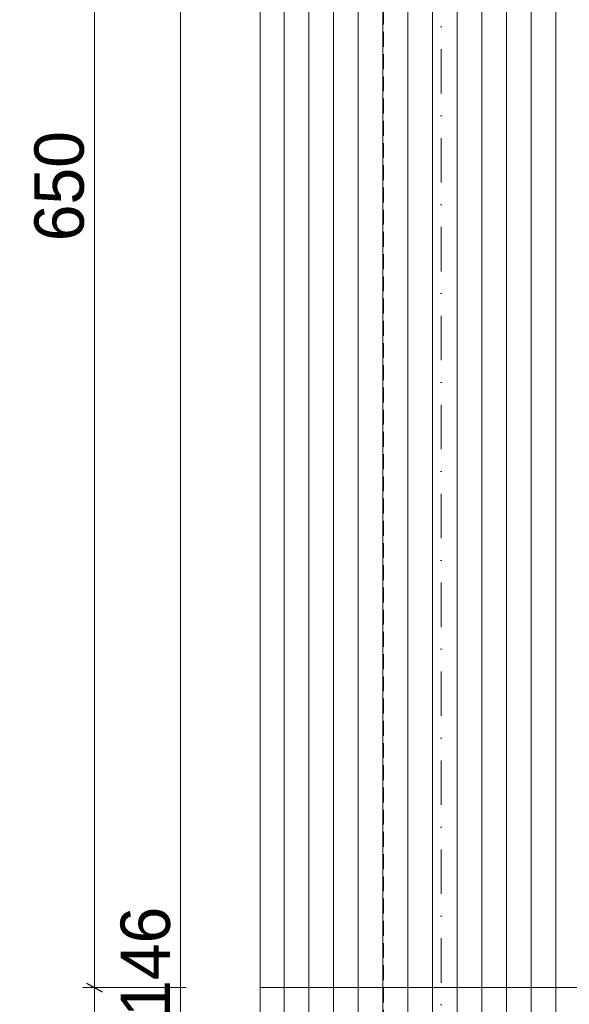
# Model space of a CAD drawing. Header units: millimetres. Extents: x 100377 to 139599, y -1988 to 13993.
# Tile 8 of 53: x 100991 to 103217, y 5969 to 9957. Entities that reach past the tile are written whole.
import ezdxf

# ---------------------------------------------------------------- set-up
doc = ezdxf.new("R2010")
doc.units = ezdxf.units.MM
doc.header["$MEASUREMENT"] = 0
doc.linetypes.add('Kropki i Kreski', pattern=[360, 180, -90, 0, -90])
doc.linetypes.add('Przerywana gęsta', pattern=[90, 60, -30])
for name, color, linetype, lineweight in [('Nowe_0_Nr_pióra__1', 7, 'Continuous', 13), ('Nowe_0_Nr_pióra__2', 251, 'Continuous', 13), ('Nowe_299-A Wymiary Opisy_Nr_pióra__1', 7, 'Continuous', 13), ('Nowe_299-A Wymiary Opisy_Nr_pióra__21', 7, 'Continuous', 25)]:
    doc.layers.add(name, color=color, linetype=linetype, lineweight=lineweight)
doc.layers.add('Nowe_299-A Wymiary Opisy', color=7, linetype='Continuous')
doc.styles.add('STYL_AUTOMATYCZNY_1', font='txt')
doc.dimstyles.new('STYL_AUTOMATYCZNY__1', dxfattribs={"dimtxt": 200, "dimasz": 47.5, "dimexe": 0.18, "dimexo": 300, "dimgap": 0.09, "dimtad": 1, "dimdec": 0, "dimlfac": 0.1, "dimzin": 0, "dimdsep": 46, "dimtxsty": 'STYL_AUTOMATYCZNY_1', "dimblk": 'ARROWHEAD_2', "dimblk1": 'ARROWHEAD_2', "dimblk2": 'ARROWHEAD_2', "dimcen": 0.09, "dimclrd": 7, "dimclre": 7, "dimclrt": 7, "dimadec": 1, "dimazin": 0, "dimtfac": 1, "dimtdec": 4, "dimtmove": 0, "dimatfit": 3, "dimfxl": 0, "dimtolj": 1, "dimtzin": 0, "dimarcsym": 0})

# ---------------------------------------------------------------- blocks, each defined once
blk = doc.blocks.new('*X2')
at = {"layer": 'Nowe_0_Nr_pióra__2', "color": 251, "linetype": 'Continuous', "lineweight": 13}
for p, q in [((102062.4, 6037), (102062.4, 5787)), ((102062.4, 6037), (102062.4, 5787)), ((102162.4, 6037), (102162.4, 5787)), ((102162.4, 6037), (102162.4, 5787)), ((102262.4, 6037), (102262.4, 5787)), ((102262.4, 6037), (102262.4, 5787)), ((102362.4, 6037), (102362.4, 5787)), ((102362.4, 6037), (102362.4, 5787)), ((102462.4, 6037), (102462.4, 5787)), ((102462.4, 6037), (102462.4, 5787)), ((102562.4, 6037), (102562.4, 5787)), ((102562.4, 6037), (102562.4, 5787)), ((102662.4, 6037), (102662.4, 5787)), ((102662.4, 6037), (102662.4, 5787)), ((102762.4, 6037), (102762.4, 5787)), ((102762.4, 6037), (102762.4, 5787)), ((102862.4, 6037), (102862.4, 5787)), ((102862.4, 6037), (102862.4, 5787)), ((102962.4, 6037), (102962.4, 5787)), ((102962.4, 6037), (102962.4, 5787)), ((103062.4, 6037), (103062.4, 5787)), ((103062.4, 6037), (103062.4, 5787)), ((103162.4, 6037), (103162.4, 5787)), ((103162.4, 6037), (103162.4, 5787))]:
    blk.add_line(p, q, dxfattribs=at)
blk = doc.blocks.new('Wypełnienie_1_1', base_point=(0, 0))
at = {"layer": 'Nowe_0_Nr_pióra__2', "color": 251, "linetype": 'Continuous', "lineweight": 13}
blk.add_blockref('*X2', (0, 0), dxfattribs=at)
blk = doc.blocks.new('*X4')
at = {"layer": 'Nowe_0_Nr_pióra__2', "color": 251, "linetype": 'Continuous', "lineweight": 13}
for p, q in [((102062.4, 9787), (102062.4, 10037)), ((102062.4, 9787), (102062.4, 10037)), ((102162.4, 9787), (102162.4, 10037)), ((102162.4, 9787), (102162.4, 10037)), ((102262.4, 9787), (102262.4, 10037)), ((102262.4, 9787), (102262.4, 10037)), ((102362.4, 9787), (102362.4, 10037)), ((102362.4, 9787), (102362.4, 10037)), ((102462.4, 9787), (102462.4, 10037)), ((102462.4, 9787), (102462.4, 10037)), ((102562.4, 9787), (102562.4, 10037)), ((102562.4, 9787), (102562.4, 10037)), ((102662.4, 9787), (102662.4, 10037)), ((102662.4, 9787), (102662.4, 10037)), ((102762.4, 9787), (102762.4, 10037)), ((102762.4, 9787), (102762.4, 10037)), ((102862.4, 9787), (102862.4, 10037)), ((102862.4, 9787), (102862.4, 10037)), ((102962.4, 9787), (102962.4, 10037)), ((102962.4, 9787), (102962.4, 10037)), ((103062.4, 9787), (103062.4, 10037)), ((103062.4, 9787), (103062.4, 10037)), ((103162.4, 9787), (103162.4, 10037)), ((103162.4, 9787), (103162.4, 10037)), ((102062.4, 9537), (102062.4, 9787)), ((102062.4, 9537), (102062.4, 9787)), ((102162.4, 9537), (102162.4, 9787)), ((102162.4, 9537), (102162.4, 9787)), ((102262.4, 9537), (102262.4, 9787)), ((102262.4, 9537), (102262.4, 9787)), ((102362.4, 9537), (102362.4, 9787)), ((102362.4, 9537), (102362.4, 9787)), ((102462.4, 9537), (102462.4, 9787)), ((102462.4, 9537), (102462.4, 9787)), ((102562.4, 9537), (102562.4, 9787)), ((102562.4, 9537), (102562.4, 9787)), ((102662.4, 9537), (102662.4, 9787)), ((102662.4, 9537), (102662.4, 9787)), ((102762.4, 9537), (102762.4, 9787)), ((102762.4, 9537), (102762.4, 9787)), ((102862.4, 9537), (102862.4, 9787)), ((102862.4, 9537), (102862.4, 9787)), ((102962.4, 9537), (102962.4, 9787)), ((102962.4, 9537), (102962.4, 9787)), ((103062.4, 9537), (103062.4, 9787)), ((103062.4, 9537), (103062.4, 9787)), ((103162.4, 9537), (103162.4, 9787)), ((103162.4, 9537), (103162.4, 9787)), ((102062.4, 9287), (102062.4, 9537)), ((102062.4, 9287), (102062.4, 9537)), ((102162.4, 9287), (102162.4, 9537)), ((102162.4, 9287), (102162.4, 9537)), ((102262.4, 9287), (102262.4, 9537)), ((102262.4, 9287), (102262.4, 9537)), ((102362.4, 9287), (102362.4, 9537)), ((102362.4, 9287), (102362.4, 9537)), ((102462.4, 9287), (102462.4, 9537)), ((102462.4, 9287), (102462.4, 9537)), ((102562.4, 9287), (102562.4, 9537)), ((102562.4, 9287), (102562.4, 9537)), ((102662.4, 9287), (102662.4, 9537)), ((102662.4, 9287), (102662.4, 9537)), ((102762.4, 9287), (102762.4, 9537)), ((102762.4, 9287), (102762.4, 9537)), ((102862.4, 9287), (102862.4, 9537)), ((102862.4, 9287), (102862.4, 9537)), ((102962.4, 9287), (102962.4, 9537)), ((102962.4, 9287), (102962.4, 9537)), ((103062.4, 9287), (103062.4, 9537)), ((103062.4, 9287), (103062.4, 9537)), ((103162.4, 9287), (103162.4, 9537)), ((103162.4, 9287), (103162.4, 9537)), ((102062.4, 9037), (102062.4, 9287)), ((102062.4, 9037), (102062.4, 9287)), ((102162.4, 9037), (102162.4, 9287)), ((102162.4, 9037), (102162.4, 9287)), ((102262.4, 9037), (102262.4, 9287)), ((102262.4, 9037), (102262.4, 9287)), ((102362.4, 9037), (102362.4, 9287)), ((102362.4, 9037), (102362.4, 9287)), ((102462.4, 9037), (102462.4, 9287)), ((102462.4, 9037), (102462.4, 9287)), ((102562.4, 9037), (102562.4, 9287)), ((102562.4, 9037), (102562.4, 9287)), ((102662.4, 9037), (102662.4, 9287)), ((102662.4, 9037), (102662.4, 9287)), ((102762.4, 9037), (102762.4, 9287)), ((102762.4, 9037), (102762.4, 9287)), ((102862.4, 9037), (102862.4, 9287)), ((102862.4, 9037), (102862.4, 9287)), ((102962.4, 9037), (102962.4, 9287)), ((102962.4, 9037), (102962.4, 9287)), ((103062.4, 9037), (103062.4, 9287)), ((103062.4, 9037), (103062.4, 9287)), ((103162.4, 9037), (103162.4, 9287)), ((103162.4, 9037), (103162.4, 9287)), ((102062.4, 8787), (102062.4, 9037)), ((102062.4, 8787), (102062.4, 9037)), ((102162.4, 8787), (102162.4, 9037)), ((102162.4, 8787), (102162.4, 9037)), ((102262.4, 8787), (102262.4, 9037)), ((102262.4, 8787), (102262.4, 9037)), ((102362.4, 8787), (102362.4, 9037)), ((102362.4, 8787), (102362.4, 9037)), ((102462.4, 8787), (102462.4, 9037)), ((102462.4, 8787), (102462.4, 9037)), ((102562.4, 8787), (102562.4, 9037)), ((102562.4, 8787), (102562.4, 9037)), ((102662.4, 8787), (102662.4, 9037)), ((102662.4, 8787), (102662.4, 9037)), ((102762.4, 8787), (102762.4, 9037)), ((102762.4, 8787), (102762.4, 9037)), ((102862.4, 8787), (102862.4, 9037)), ((102862.4, 8787), (102862.4, 9037)), ((102962.4, 8787), (102962.4, 9037)), ((102962.4, 8787), (102962.4, 9037)), ((103062.4, 8787), (103062.4, 9037)), ((103062.4, 8787), (103062.4, 9037)), ((103162.4, 8787), (103162.4, 9037)), ((103162.4, 8787), (103162.4, 9037)), ((102062.4, 8537), (102062.4, 8787)), ((102062.4, 8537), (102062.4, 8787)), ((102162.4, 8537), (102162.4, 8787)), ((102162.4, 8537), (102162.4, 8787)), ((102262.4, 8537), (102262.4, 8787)), ((102262.4, 8537), (102262.4, 8787)), ((102362.4, 8537), (102362.4, 8787)), ((102362.4, 8537), (102362.4, 8787)), ((102462.4, 8537), (102462.4, 8787)), ((102462.4, 8537), (102462.4, 8787)), ((102562.4, 8537), (102562.4, 8787)), ((102562.4, 8537), (102562.4, 8787)), ((102662.4, 8537), (102662.4, 8787)), ((102662.4, 8537), (102662.4, 8787)), ((102762.4, 8537), (102762.4, 8787)), ((102762.4, 8537), (102762.4, 8787)), ((102862.4, 8537), (102862.4, 8787)), ((102862.4, 8537), (102862.4, 8787)), ((102962.4, 8537), (102962.4, 8787)), ((102962.4, 8537), (102962.4, 8787)), ((103062.4, 8537), (103062.4, 8787)), ((103062.4, 8537), (103062.4, 8787)), ((103162.4, 8537), (103162.4, 8787)), ((103162.4, 8537), (103162.4, 8787)), ((102062.4, 8287), (102062.4, 8537)), ((102062.4, 8287), (102062.4, 8537)), ((102162.4, 8287), (102162.4, 8537)), ((102162.4, 8287), (102162.4, 8537)), ((102262.4, 8287), (102262.4, 8537)), ((102262.4, 8287), (102262.4, 8537)), ((102362.4, 8287), (102362.4, 8537)), ((102362.4, 8287), (102362.4, 8537)), ((102462.4, 8287), (102462.4, 8537)), ((102462.4, 8287), (102462.4, 8537)), ((102562.4, 8287), (102562.4, 8537)), ((102562.4, 8287), (102562.4, 8537)), ((102662.4, 8287), (102662.4, 8537)), ((102662.4, 8287), (102662.4, 8537)), ((102762.4, 8287), (102762.4, 8537)), ((102762.4, 8287), (102762.4, 8537)), ((102862.4, 8287), (102862.4, 8537)), ((102862.4, 8287), (102862.4, 8537)), ((102962.4, 8287), (102962.4, 8537)), ((102962.4, 8287), (102962.4, 8537)), ((103062.4, 8287), (103062.4, 8537)), ((103062.4, 8287), (103062.4, 8537)), ((103162.4, 8287), (103162.4, 8537)), ((103162.4, 8287), (103162.4, 8537)), ((102062.4, 8037), (102062.4, 8287)), ((102062.4, 8037), (102062.4, 8287)), ((102162.4, 8037), (102162.4, 8287)), ((102162.4, 8037), (102162.4, 8287)), ((102262.4, 8037), (102262.4, 8287)), ((102262.4, 8037), (102262.4, 8287)), ((102362.4, 8037), (102362.4, 8287)), ((102362.4, 8037), (102362.4, 8287)), ((102462.4, 8037), (102462.4, 8287)), ((102462.4, 8037), (102462.4, 8287)), ((102562.4, 8037), (102562.4, 8287)), ((102562.4, 8037), (102562.4, 8287)), ((102662.4, 8037), (102662.4, 8287)), ((102662.4, 8037), (102662.4, 8287)), ((102762.4, 8037), (102762.4, 8287)), ((102762.4, 8037), (102762.4, 8287)), ((102862.4, 8037), (102862.4, 8287)), ((102862.4, 8037), (102862.4, 8287)), ((102962.4, 8037), (102962.4, 8287)), ((102962.4, 8037), (102962.4, 8287)), ((103062.4, 8037), (103062.4, 8287)), ((103062.4, 8037), (103062.4, 8287)), ((103162.4, 8037), (103162.4, 8287)), ((103162.4, 8037), (103162.4, 8287)), ((102062.4, 7787), (102062.4, 8037)), ((102062.4, 7787), (102062.4, 8037)), ((102162.4, 7787), (102162.4, 8037)), ((102162.4, 7787), (102162.4, 8037)), ((102262.4, 7787), (102262.4, 8037)), ((102262.4, 7787), (102262.4, 8037)), ((102362.4, 7787), (102362.4, 8037)), ((102362.4, 7787), (102362.4, 8037)), ((102462.4, 7787), (102462.4, 8037)), ((102462.4, 7787), (102462.4, 8037)), ((102562.4, 7787), (102562.4, 8037)), ((102562.4, 7787), (102562.4, 8037)), ((102662.4, 7787), (102662.4, 8037)), ((102662.4, 7787), (102662.4, 8037)), ((102762.4, 7787), (102762.4, 8037)), ((102762.4, 7787), (102762.4, 8037)), ((102862.4, 7787), (102862.4, 8037)), ((102862.4, 7787), (102862.4, 8037)), ((102962.4, 7787), (102962.4, 8037)), ((102962.4, 7787), (102962.4, 8037)), ((103062.4, 7787), (103062.4, 8037)), ((103062.4, 7787), (103062.4, 8037)), ((103162.4, 7787), (103162.4, 8037)), ((103162.4, 7787), (103162.4, 8037)), ((102062.4, 7537), (102062.4, 7787)), ((102062.4, 7537), (102062.4, 7787)), ((102162.4, 7537), (102162.4, 7787)), ((102162.4, 7537), (102162.4, 7787)), ((102262.4, 7537), (102262.4, 7787)), ((102262.4, 7537), (102262.4, 7787)), ((102362.4, 7537), (102362.4, 7787)), ((102362.4, 7537), (102362.4, 7787)), ((102462.4, 7537), (102462.4, 7787)), ((102462.4, 7537), (102462.4, 7787)), ((102562.4, 7537), (102562.4, 7787)), ((102562.4, 7537), (102562.4, 7787)), ((102662.4, 7537), (102662.4, 7787)), ((102662.4, 7537), (102662.4, 7787)), ((102762.4, 7537), (102762.4, 7787)), ((102762.4, 7537), (102762.4, 7787)), ((102862.4, 7537), (102862.4, 7787)), ((102862.4, 7537), (102862.4, 7787)), ((102962.4, 7537), (102962.4, 7787)), ((102962.4, 7537), (102962.4, 7787)), ((103062.4, 7537), (103062.4, 7787)), ((103062.4, 7537), (103062.4, 7787)), ((103162.4, 7537), (103162.4, 7787)), ((103162.4, 7537), (103162.4, 7787)), ((102062.4, 7287), (102062.4, 7537)), ((102062.4, 7287), (102062.4, 7537)), ((102162.4, 7287), (102162.4, 7537)), ((102162.4, 7287), (102162.4, 7537)), ((102262.4, 7287), (102262.4, 7537)), ((102262.4, 7287), (102262.4, 7537)), ((102362.4, 7287), (102362.4, 7537)), ((102362.4, 7287), (102362.4, 7537)), ((102462.4, 7287), (102462.4, 7537)), ((102462.4, 7287), (102462.4, 7537)), ((102562.4, 7287), (102562.4, 7537)), ((102562.4, 7287), (102562.4, 7537)), ((102662.4, 7287), (102662.4, 7537)), ((102662.4, 7287), (102662.4, 7537)), ((102762.4, 7287), (102762.4, 7537)), ((102762.4, 7287), (102762.4, 7537)), ((102862.4, 7287), (102862.4, 7537)), ((102862.4, 7287), (102862.4, 7537)), ((102962.4, 7287), (102962.4, 7537)), ((102962.4, 7287), (102962.4, 7537)), ((103062.4, 7287), (103062.4, 7537)), ((103062.4, 7287), (103062.4, 7537)), ((103162.4, 7287), (103162.4, 7537)), ((103162.4, 7287), (103162.4, 7537)), ((102062.4, 7037), (102062.4, 7287)), ((102062.4, 7037), (102062.4, 7287)), ((102162.4, 7037), (102162.4, 7287)), ((102162.4, 7037), (102162.4, 7287)), ((102262.4, 7037), (102262.4, 7287)), ((102262.4, 7037), (102262.4, 7287)), ((102362.4, 7037), (102362.4, 7287)), ((102362.4, 7037), (102362.4, 7287)), ((102462.4, 7037), (102462.4, 7287)), ((102462.4, 7037), (102462.4, 7287)), ((102562.4, 7037), (102562.4, 7287)), ((102562.4, 7037), (102562.4, 7287)), ((102662.4, 7037), (102662.4, 7287)), ((102662.4, 7037), (102662.4, 7287)), ((102762.4, 7037), (102762.4, 7287)), ((102762.4, 7037), (102762.4, 7287)), ((102862.4, 7037), (102862.4, 7287)), ((102862.4, 7037), (102862.4, 7287)), ((102962.4, 7037), (102962.4, 7287)), ((102962.4, 7037), (102962.4, 7287)), ((103062.4, 7037), (103062.4, 7287)), ((103062.4, 7037), (103062.4, 7287)), ((103162.4, 7037), (103162.4, 7287)), ((103162.4, 7037), (103162.4, 7287)), ((102062.4, 6787), (102062.4, 7037)), ((102062.4, 6787), (102062.4, 7037)), ((102162.4, 6787), (102162.4, 7037)), ((102162.4, 6787), (102162.4, 7037)), ((102262.4, 6787), (102262.4, 7037)), ((102262.4, 6787), (102262.4, 7037)), ((102362.4, 6787), (102362.4, 7037)), ((102362.4, 6787), (102362.4, 7037)), ((102462.4, 6787), (102462.4, 7037)), ((102462.4, 6787), (102462.4, 7037)), ((102562.4, 6787), (102562.4, 7037)), ((102562.4, 6787), (102562.4, 7037)), ((102662.4, 6787), (102662.4, 7037)), ((102662.4, 6787), (102662.4, 7037)), ((102762.4, 6787), (102762.4, 7037)), ((102762.4, 6787), (102762.4, 7037)), ((102862.4, 6787), (102862.4, 7037)), ((102862.4, 6787), (102862.4, 7037)), ((102962.4, 6787), (102962.4, 7037)), ((102962.4, 6787), (102962.4, 7037)), ((103062.4, 6787), (103062.4, 7037)), ((103062.4, 6787), (103062.4, 7037)), ((103162.4, 6787), (103162.4, 7037)), ((103162.4, 6787), (103162.4, 7037)), ((102062.4, 6537), (102062.4, 6787)), ((102062.4, 6537), (102062.4, 6787)), ((102162.4, 6537), (102162.4, 6787)), ((102162.4, 6537), (102162.4, 6787)), ((102262.4, 6537), (102262.4, 6787)), ((102262.4, 6537), (102262.4, 6787)), ((102362.4, 6537), (102362.4, 6787)), ((102362.4, 6537), (102362.4, 6787)), ((102462.4, 6537), (102462.4, 6787)), ((102462.4, 6537), (102462.4, 6787)), ((102562.4, 6537), (102562.4, 6787)), ((102562.4, 6537), (102562.4, 6787)), ((102662.4, 6537), (102662.4, 6787)), ((102662.4, 6537), (102662.4, 6787)), ((102762.4, 6537), (102762.4, 6787)), ((102762.4, 6537), (102762.4, 6787)), ((102862.4, 6537), (102862.4, 6787)), ((102862.4, 6537), (102862.4, 6787)), ((102962.4, 6537), (102962.4, 6787)), ((102962.4, 6537), (102962.4, 6787)), ((103062.4, 6537), (103062.4, 6787)), ((103062.4, 6537), (103062.4, 6787)), ((103162.4, 6537), (103162.4, 6787)), ((103162.4, 6537), (103162.4, 6787)), ((102062.4, 6287), (102062.4, 6537)), ((102062.4, 6287), (102062.4, 6537)), ((102162.4, 6287), (102162.4, 6537)), ((102162.4, 6287), (102162.4, 6537)), ((102262.4, 6287), (102262.4, 6537)), ((102262.4, 6287), (102262.4, 6537)), ((102362.4, 6287), (102362.4, 6537)), ((102362.4, 6287), (102362.4, 6537)), ((102462.4, 6287), (102462.4, 6537)), ((102462.4, 6287), (102462.4, 6537)), ((102562.4, 6287), (102562.4, 6537)), ((102562.4, 6287), (102562.4, 6537)), ((102662.4, 6287), (102662.4, 6537)), ((102662.4, 6287), (102662.4, 6537)), ((102762.4, 6287), (102762.4, 6537)), ((102762.4, 6287), (102762.4, 6537)), ((102862.4, 6287), (102862.4, 6537)), ((102862.4, 6287), (102862.4, 6537)), ((102962.4, 6287), (102962.4, 6537)), ((102962.4, 6287), (102962.4, 6537)), ((103062.4, 6287), (103062.4, 6537)), ((103062.4, 6287), (103062.4, 6537)), ((103162.4, 6287), (103162.4, 6537)), ((103162.4, 6287), (103162.4, 6537)), ((102062.4, 6037), (102062.4, 6287)), ((102062.4, 6037), (102062.4, 6287)), ((102162.4, 6037), (102162.4, 6287)), ((102162.4, 6037), (102162.4, 6287)), ((102262.4, 6037), (102262.4, 6287)), ((102262.4, 6037), (102262.4, 6287)), ((102362.4, 6037), (102362.4, 6287)), ((102362.4, 6037), (102362.4, 6287)), ((102462.4, 6037), (102462.4, 6287)), ((102462.4, 6037), (102462.4, 6287)), ((102562.4, 6037), (102562.4, 6287)), ((102562.4, 6037), (102562.4, 6287)), ((102662.4, 6037), (102662.4, 6287)), ((102662.4, 6037), (102662.4, 6287)), ((102762.4, 6037), (102762.4, 6287)), ((102762.4, 6037), (102762.4, 6287)), ((102862.4, 6037), (102862.4, 6287)), ((102862.4, 6037), (102862.4, 6287)), ((102962.4, 6037), (102962.4, 6287)), ((102962.4, 6037), (102962.4, 6287)), ((103062.4, 6037), (103062.4, 6287)), ((103062.4, 6037), (103062.4, 6287)), ((103162.4, 6037), (103162.4, 6287)), ((103162.4, 6037), (103162.4, 6287))]:
    blk.add_line(p, q, dxfattribs=at)
blk = doc.blocks.new('Wypełnienie_2_1', base_point=(0, 0))
at = {"layer": 'Nowe_0_Nr_pióra__2', "color": 251, "linetype": 'Continuous', "lineweight": 13}
blk.add_blockref('*X4', (0, 0), dxfattribs=at)
blk = doc.blocks.new('*D5')
at = {"layer": 'Nowe_299-A Wymiary Opisy_Nr_pióra__1', "color": 7, "linetype": 'Continuous', "lineweight": 13}
for p, q in [((101688.9, 11767), (101595.1, 11767)), ((101642, 11767), (101642, 11797.6)), ((101642, 307), (101642, 11767)), ((101688.9, 307), (101595.1, 307)), ((101642, 276.5), (101642, 307))]:
    blk.add_line(p, q, dxfattribs=at)
at = {"layer": 'Nowe_299-A Wymiary Opisy_Nr_pióra__21', "color": 7, "linetype": 'Continuous', "lineweight": 25}
for p, q in [((101673.3, 11749), (101610.8, 11785.1)), ((101610.8, 325.1), (101673.3, 289))]:
    blk.add_line(p, q, dxfattribs=at)
at = {"layer": 'Nowe_299-A Wymiary Opisy_Nr_pióra__1', "color": 7, "lineweight": 13, "insert": (101602, 5695.1), "char_height": 200, "attachment_point": 7, "rotation": 90, "style": 'STYL_AUTOMATYCZNY_1'}
blk.add_mtext('{\\A1;1\xa0146}', dxfattribs=at)
blk = doc.blocks.new('ARROWHEAD_2')
at = {"color": 0, "linetype": 'Continuous', "lineweight": 0}
for p, q in [((0, 0), (-1, 0)), ((-0.378, -0.655), (0.378, 0.655))]:
    blk.add_line(p, q, dxfattribs=at)
blk = doc.blocks.new('*D7')
at = {"layer": 'Nowe_299-A Wymiary Opisy_Nr_pióra__1', "color": 7, "linetype": 'Continuous', "lineweight": 13}
for p, q in [((101664.4, 6037), (101246.2, 6037)), ((101293, -463), (101293, 6037)), ((101664.4, -463), (101246.2, -463)), ((101293, -493.5), (101293, -463))]:
    blk.add_line(p, q, dxfattribs=at)
at = {"layer": 'Nowe_299-A Wymiary Opisy_Nr_pióra__21', "color": 7, "linetype": 'Continuous', "lineweight": 25}
for p, q in [((101261.8, 6055.1), (101324.3, 6019)), ((101261.8, -444.9), (101324.3, -481))]:
    blk.add_line(p, q, dxfattribs=at)
at = {"layer": 'Nowe_299-A Wymiary Opisy_Nr_pióra__1', "color": 7, "lineweight": 13, "insert": (101253, 2559.4), "char_height": 200, "attachment_point": 7, "rotation": 90, "style": 'STYL_AUTOMATYCZNY_1'}
blk.add_mtext('{\\A1;650}', dxfattribs=at)
blk = doc.blocks.new('*D8')
at = {"layer": 'Nowe_299-A Wymiary Opisy_Nr_pióra__1', "color": 7, "linetype": 'Continuous', "lineweight": 13}
for p, q in [((101293, 12537), (101293, 12567.6)), ((101664.4, 12537), (101246.2, 12537)), ((101293, 6037), (101293, 12537)), ((101664.4, 6037), (101246.2, 6037))]:
    blk.add_line(p, q, dxfattribs=at)
at = {"layer": 'Nowe_299-A Wymiary Opisy_Nr_pióra__21', "color": 7, "linetype": 'Continuous', "lineweight": 25}
for p, q in [((101324.3, 12519), (101261.8, 12555.1)), ((101261.8, 6055.1), (101324.3, 6019))]:
    blk.add_line(p, q, dxfattribs=at)
at = {"layer": 'Nowe_299-A Wymiary Opisy_Nr_pióra__1', "color": 7, "lineweight": 13, "insert": (101253, 9059.4), "char_height": 200, "attachment_point": 7, "rotation": 90, "style": 'STYL_AUTOMATYCZNY_1'}
blk.add_mtext('{\\A1;650}', dxfattribs=at)

msp = doc.modelspace()

# ---------------------------------------------------------------- linework, layer by layer
at = {"layer": 'Nowe_0_Nr_pióra__1', "color": 7, "linetype": 'Kropki i Kreski', "lineweight": 13}
msp.add_lwpolyline([(102697.4, 13438.6), (102697.4, -1524.9)], dxfattribs=at)
at = {"layer": 'Nowe_0_Nr_pióra__1', "color": 7, "linetype": 'Continuous', "lineweight": 13}
for points in [[(137460.4, 6037), (137960.4, 6037), (137960.4, 12037), (137960.4, 12537), (102464.4, 12537), (101964.4, 12537), (101964.4, 6037), (102464.4, 6037)], [(137460.4, 6037), (137960.4, 6037), (137960.4, 37), (137960.4, -463), (102464.4, -463), (101964.4, -463), (101964.4, 6037), (102464.4, 6037)], [(102464.4, 6037), (137533.7, 6037)]]:
    msp.add_lwpolyline(points, dxfattribs=at)
at = {"layer": 'Nowe_0_Nr_pióra__1', "color": 7, "linetype": 'Przerywana gęsta', "lineweight": 13}
msp.add_lwpolyline([(137460.4, 37), (102464.4, 37), (102464.4, 12037), (137460.4, 12037)], close=True, dxfattribs=at)
msp.add_lwpolyline([(102464.4, 6037), (137460.4, 6037)], dxfattribs=at)

# ---------------------------------------------------------------- block references
at = {"layer": 'Nowe_0_Nr_pióra__2', "color": 251, "linetype": 'Continuous', "lineweight": 13}
for name in ['Wypełnienie_2_1', 'Wypełnienie_1_1']:
    msp.add_blockref(name, (0, 0), dxfattribs=at)

# ---------------------------------------------------------------- dimensions: what is measured, and where the dimension line sits
at = {"layer": 'Nowe_299-A Wymiary Opisy', "color": 7, "linetype": 'Continuous', "lineweight": 13}
for base, p1, p2, picture, middle in [((101293, 12537), (101964.4, 6037), (101964.4, 12537), '*D8', (101153, 9288.1)), ((101642, 11767), (101448.5, 307), (101563.5, 11767), '*D5', (101502, 6038.6)), ((101293, 6037), (101964.4, -463), (101964.4, 6037), '*D7', (101153, 2788.1))]:
    dim = msp.add_linear_dim(base=base, p1=p1, p2=p2, angle=90, dimstyle='STYL_AUTOMATYCZNY__1', dxfattribs=at)
    dim.commit()
    dim.dimension.update_dxf_attribs({"geometry": picture, "text_midpoint": middle, "dimtype": 160, "text_rotation": 90})

doc.saveas('drawing.dxf')
